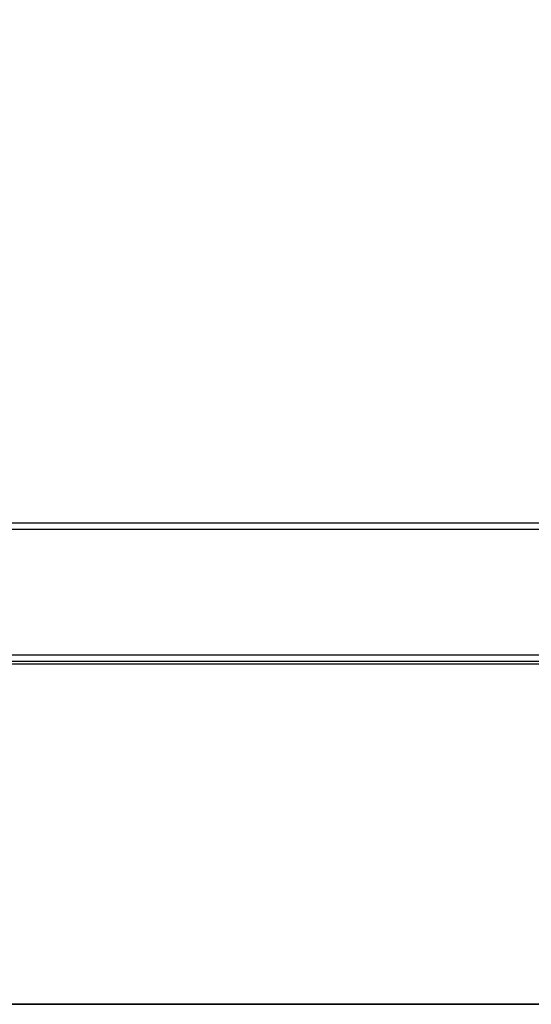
# Model space of a CAD drawing. Header units: millimetres. Extents: x -445 to 455, y -100 to 117.
# Tile 9 of 13: x 230 to 342, y -100 to 117. Entities that reach past the tile are written whole.
import ezdxf

# ---------------------------------------------------------------- set-up
doc = ezdxf.new("R2010")
doc.units = ezdxf.units.MM
doc.header["$MEASUREMENT"] = 0
doc.layers.add('Predefinito', color=5, linetype='Continuous')

# ---------------------------------------------------------------- blocks, each defined once
blk = doc.blocks.new('(#4957) MENSOLA_INTELIGENTE')
at = {"layer": 'Predefinito'}
for points in [[(872.62, 130.92), (27.38, 130.92)], [(821.22, 130.92), (78.78, 130.92)], [(872.62, 129.42), (27.38, 129.42)], [(821.22, 129.42), (78.78, 129.42)], [(78.78, 128.92), (821.22, 128.92)], [(78.78, 128.92), (821.22, 128.92)], [(821.22, 109.92), (78.78, 109.92)], [(821.22, 109.92), (78.78, 109.92)], [(821.22, 90.92), (78.78, 90.92)], [(78.78, 90.92), (821.22, 90.92)], [(821.22, 90.92), (78.78, 90.92)], [(898.4, 81.99), (1.6, 81.99)], [(898.4, 81.55), (1.6, 81.55)], [(2, 65.84), (898, 65.84)], [(450, 65.71), (898, 65.71)], [(2, 64.34), (898, 64.34)], [(450, 64.28), (898, 64.28)], [(10.25, 58.7), (889.75, 58.7)], [(10.25, 58.26), (889.75, 58.26)], [(879.53, 53.68), (20.47, 53.68)], [(879.53, 53.46), (20.47, 53.46)], [(879.53, 53.24), (20.47, 53.24)], [(2, 49.92), (898, 49.92)], [(2, 48.49), (898, 48.49)], [(897.07, 34.11), (2.93, 34.11)], [(897.07, 32.61), (2.93, 32.61)], [(450, 34.14), (897.11, 34.14)], [(897.11, 32.7), (450, 32.7)]]:
    blk.add_lwpolyline(points, dxfattribs=at)
at = {"layer": 'Predefinito', "extrusion": (0, 1, 0)}
for points in [[(-450, -74.93), (-897.96, -74.93)], [(-898.28, -76.84), (-450, -76.84)], [(-450, -74.93), (-897.96, -74.93)], [(-898.28, -75.41), (-450, -75.41)], [(-450, -105.9), (-897.27, -105.9)], [(-897.27, -104.46), (-450, -104.46)]]:
    blk.add_lwpolyline(points, dxfattribs=at)
at = {"layer": 'Predefinito', "extrusion": (3.38712e-06, 0, 1)}
blk.add_lwpolyline([(895.01, 63.71), (450, 63.72)], dxfattribs=at)
at = {"layer": 'Predefinito', "extrusion": (2.74133e-08, 0, 1)}
blk.add_lwpolyline([(895, 63.28), (450, 63.28)], dxfattribs=at)

msp = doc.modelspace()

# ---------------------------------------------------------------- block references
at = {"layer": 'Predefinito', "extrusion": (0, -1, 0)}
msp.add_blockref('(#4957) MENSOLA_INTELIGENTE', (-445.46, -112.15, 99.87), dxfattribs=at)

doc.saveas('drawing.dxf')
